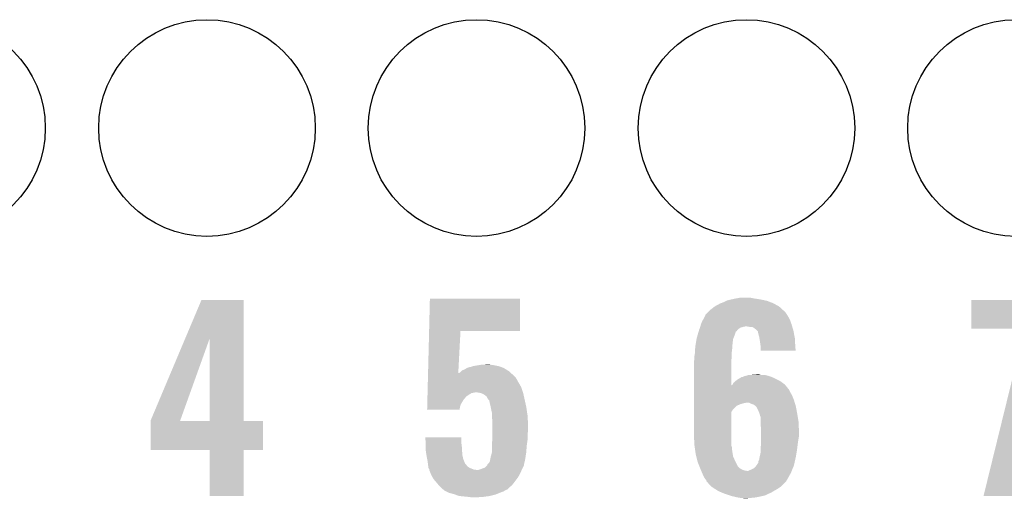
# Model space of a CAD drawing. Extents: x -0.05 to 0.95, y -0.15 to 1.54.
# Tile 19 of 33: x 0.38 to 0.6, y 0.83 to 0.94. Entities that reach past the tile are written whole.
import ezdxf

# ---------------------------------------------------------------- set-up
doc = ezdxf.new("R2010")
doc.units = 0
doc.layers.get('0').update_dxf_attribs({"linetype": 'CONTINUOUS'})
doc.layers.add('PRESSURE_25_CLICK_V100A_GTO', color=14, linetype='CONTINUOUS')
doc.layers.add('PRESSURE_25_CLICK_V100A_GTS', color=12, linetype='CONTINUOUS')

# ---------------------------------------------------------------- blocks, each defined once
blk = doc.blocks.new('ROUND_39')
blk.add_circle((0, 0), 0.0237)

msp = doc.modelspace()

# ---------------------------------------------------------------- linework, layer by layer
at = {"layer": 'PRESSURE_25_CLICK_V100A_GTO'}
for points in [[(0.41575, 0.8674), (0.4193, 0.8758), (0.4285, 0.8674), (0.4285, 0.8758)], [(0.4193, 0.8758), (0.4193, 0.8758), (0.4285, 0.8758), (0.4193, 0.8758)], [(0.46913, 0.869), (0.4693, 0.8761), (0.489, 0.869), (0.489, 0.8761)], [(0.4693, 0.8761), (0.4693, 0.8761), (0.489, 0.8761), (0.4693, 0.8761)], [(0.53307, 0.8751), (0.5336, 0.8753), (0.5444, 0.8751), (0.54388, 0.8753)], [(0.5336, 0.8753), (0.5342, 0.8756), (0.54388, 0.8753), (0.5431, 0.8756)], [(0.5342, 0.8756), (0.5344, 0.8757), (0.5431, 0.8756), (0.54263, 0.8757)], [(0.5344, 0.8757), (0.5353, 0.8759), (0.54263, 0.8757), (0.5417, 0.8759)], [(0.5353, 0.8759), (0.5362, 0.8761), (0.5417, 0.8759), (0.5404, 0.8761)], [(0.5362, 0.8761), (0.5373, 0.8763), (0.5404, 0.8761), (0.5394, 0.8763)], [(0.5878, 0.8704), (0.5878, 0.8758), (0.6075, 0.8704), (0.6075, 0.8758)], [(0.5878, 0.8758), (0.5878, 0.8758), (0.6075, 0.8758), (0.5878, 0.8758)], [(0.5296, 0.8725), (0.5301, 0.873), (0.54753, 0.8725), (0.5472, 0.873)], [(0.5301, 0.873), (0.5306, 0.8735), (0.5472, 0.873), (0.5467, 0.8735)], [(0.5306, 0.8735), (0.5308, 0.8737), (0.5467, 0.8735), (0.54648, 0.8737)], [(0.5308, 0.8737), (0.5317, 0.8744), (0.54648, 0.8737), (0.5457, 0.8744)], [(0.5317, 0.8744), (0.5328, 0.875), (0.5457, 0.8744), (0.54459, 0.875)], [(0.5328, 0.875), (0.53307, 0.8751), (0.54459, 0.875), (0.5444, 0.8751)], [(0.52863, 0.8704), (0.5288, 0.8709), (0.5485, 0.8704), (0.54832, 0.8709)], [(0.5288, 0.8709), (0.52912, 0.8715), (0.54832, 0.8709), (0.5481, 0.8715)], [(0.52912, 0.8715), (0.5296, 0.8724), (0.5481, 0.8715), (0.5476, 0.8724)], [(0.5296, 0.8724), (0.5296, 0.8725), (0.5476, 0.8724), (0.54753, 0.8725)], [(0.4689, 0.8598), (0.46913, 0.869), (0.47551, 0.8598), (0.476, 0.869)], [(0.46913, 0.869), (0.46913, 0.869), (0.476, 0.869), (0.489, 0.869)], [(0.52796, 0.8683), (0.52814, 0.8689), (0.5361, 0.8683), (0.5363, 0.8689)], [(0.52814, 0.8689), (0.52817, 0.869), (0.5363, 0.8689), (0.5365, 0.869)], [(0.52817, 0.869), (0.5282, 0.8691), (0.5365, 0.869), (0.53655, 0.8691)], [(0.5282, 0.8691), (0.52823, 0.8692), (0.53655, 0.8691), (0.5366, 0.8692)], [(0.52823, 0.8692), (0.5284, 0.8697), (0.5366, 0.8692), (0.5372, 0.8697)], [(0.5284, 0.8697), (0.52847, 0.8699), (0.5372, 0.8697), (0.5379, 0.8699)], [(0.52847, 0.8699), (0.5285, 0.87), (0.5379, 0.8699), (0.5384, 0.87)], [(0.5285, 0.87), (0.52863, 0.8704), (0.54861, 0.87), (0.5485, 0.8704)], [(0.5393, 0.8699), (0.5387, 0.87), (0.54864, 0.8699), (0.54861, 0.87)], [(0.5402, 0.8697), (0.5398, 0.8699), (0.5487, 0.8697), (0.54864, 0.8699)], [(0.5406, 0.8694), (0.5402, 0.8697), (0.54879, 0.8694), (0.5487, 0.8697)], [(0.541, 0.869), (0.5406, 0.8694), (0.5489, 0.869), (0.54879, 0.8694)], [(0.5411, 0.8689), (0.541, 0.869), (0.54892, 0.8689), (0.5489, 0.869)], [(0.5412, 0.8684), (0.5411, 0.8689), (0.54901, 0.8684), (0.54892, 0.8689)], [(0.5878, 0.8695), (0.5878, 0.8704), (0.60728, 0.8695), (0.6075, 0.8704)], [(0.5905, 0.8329), (0.5995, 0.8695), (0.5984, 0.8329), (0.60728, 0.8695)], [(0.4082, 0.8495), (0.41575, 0.8674), (0.41467, 0.8495), (0.4211, 0.8674)], [(0.4211, 0.8493), (0.4211, 0.8674), (0.4285, 0.8493), (0.4285, 0.8674)], [(0.52752, 0.8663), (0.52757, 0.8666), (0.5356, 0.8663), (0.5356, 0.8666)], [(0.52757, 0.8666), (0.52768, 0.8673), (0.5356, 0.8666), (0.5357, 0.8673)], [(0.52768, 0.8673), (0.5277, 0.8674), (0.5357, 0.8673), (0.53574, 0.8674)], [(0.5277, 0.8674), (0.52796, 0.8683), (0.53574, 0.8674), (0.5361, 0.8683)], [(0.5414, 0.8677), (0.5412, 0.8684), (0.54914, 0.8677), (0.54901, 0.8684)], [(0.54145, 0.8674), (0.5414, 0.8677), (0.5492, 0.8674), (0.54914, 0.8677)], [(0.5416, 0.8664), (0.54145, 0.8674), (0.54925, 0.8664), (0.5492, 0.8674)], [(0.5273, 0.864), (0.52733, 0.8645), (0.5354, 0.864), (0.5354, 0.8645)], [(0.52733, 0.8645), (0.52738, 0.8653), (0.5354, 0.8645), (0.5355, 0.8653)], [(0.52738, 0.8653), (0.5274, 0.8656), (0.5355, 0.8653), (0.5355, 0.8656)], [(0.5274, 0.8656), (0.52745, 0.8659), (0.5355, 0.8656), (0.5355, 0.8659)], [(0.52745, 0.8659), (0.52752, 0.8663), (0.5355, 0.8659), (0.5356, 0.8663)], [(0.5417, 0.8657), (0.5416, 0.8664), (0.54929, 0.8657), (0.54925, 0.8664)], [(0.5417, 0.8654), (0.5417, 0.8657), (0.5493, 0.8654), (0.54929, 0.8657)], [(0.5417, 0.8647), (0.5417, 0.8654), (0.5494, 0.8647), (0.5493, 0.8654)], [(0.5271, 0.8623), (0.52716, 0.8626), (0.5353, 0.8623), (0.5353, 0.8626)], [(0.5271, 0.8571), (0.5271, 0.8623), (0.5353, 0.8571), (0.5353, 0.8623)], [(0.52716, 0.8626), (0.5272, 0.8628), (0.5353, 0.8626), (0.53532, 0.8628)], [(0.5272, 0.8634), (0.52723, 0.8636), (0.53538, 0.8634), (0.5354, 0.8636)], [(0.5272, 0.8628), (0.5272, 0.8634), (0.53532, 0.8628), (0.53538, 0.8634)], [(0.52723, 0.8636), (0.5273, 0.864), (0.5354, 0.8636), (0.5354, 0.864)], [(0.4757, 0.8598), (0.4761, 0.8601), (0.48704, 0.8598), (0.48671, 0.8601)], [(0.4761, 0.8601), (0.4762, 0.8602), (0.48671, 0.8601), (0.4866, 0.8602)], [(0.4762, 0.8602), (0.4764, 0.8604), (0.4866, 0.8602), (0.48629, 0.8604)], [(0.4764, 0.8604), (0.4769, 0.8606), (0.48629, 0.8604), (0.48597, 0.8606)], [(0.4769, 0.8606), (0.4774, 0.8609), (0.48597, 0.8606), (0.4855, 0.8609)], [(0.4774, 0.8609), (0.478, 0.8611), (0.4855, 0.8609), (0.48495, 0.8611)], [(0.4781, 0.8611), (0.4787, 0.8613), (0.48495, 0.8611), (0.4844, 0.8613)], [(0.4787, 0.8613), (0.4792, 0.8614), (0.4844, 0.8613), (0.4839, 0.8614)], [(0.4792, 0.8614), (0.4798, 0.8615), (0.4839, 0.8614), (0.4834, 0.8615)], [(0.4798, 0.8615), (0.4804, 0.8616), (0.4834, 0.8615), (0.4827, 0.8616)], [(0.4804, 0.8616), (0.4819, 0.8617), (0.4827, 0.8616), (0.4824, 0.8617)], [(0.4819, 0.8617), (0.4819, 0.8617), (0.4824, 0.8617), (0.4819, 0.8617)], [(0.46884, 0.8574), (0.46885, 0.8579), (0.4889, 0.8574), (0.4886, 0.8579)], [(0.46885, 0.8579), (0.46886, 0.8581), (0.4886, 0.8579), (0.4885, 0.8581)], [(0.46886, 0.8581), (0.46887, 0.8588), (0.4885, 0.8581), (0.4881, 0.8588)], [(0.46887, 0.8588), (0.46889, 0.8593), (0.4881, 0.8588), (0.4876, 0.8593)], [(0.46889, 0.8593), (0.4689, 0.8597), (0.4876, 0.8593), (0.48715, 0.8597)], [(0.4689, 0.8597), (0.4689, 0.8598), (0.4755, 0.8597), (0.4757, 0.8598)], [(0.4755, 0.8597), (0.47551, 0.8598), (0.48715, 0.8597), (0.48704, 0.8598)], [(0.5358, 0.8577), (0.53627, 0.8581), (0.54645, 0.8577), (0.5459, 0.8581)], [(0.53627, 0.8581), (0.5365, 0.8583), (0.5459, 0.8581), (0.5455, 0.8583)], [(0.5365, 0.8583), (0.53717, 0.8587), (0.5455, 0.8583), (0.5447, 0.8587)], [(0.53717, 0.8587), (0.5375, 0.8589), (0.5447, 0.8587), (0.5442, 0.8589)], [(0.5377, 0.8589), (0.5381, 0.8591), (0.5442, 0.8589), (0.5437, 0.8591)], [(0.5381, 0.8591), (0.5385, 0.8592), (0.5437, 0.8591), (0.54333, 0.8592)], [(0.5385, 0.8592), (0.5391, 0.8594), (0.54333, 0.8592), (0.5426, 0.8594)], [(0.5397, 0.8594), (0.541, 0.8595), (0.5417, 0.8594), (0.5414, 0.8595)], [(0.541, 0.8595), (0.541, 0.8595), (0.5414, 0.8595), (0.541, 0.8595)], [(0.46879, 0.8556), (0.46882, 0.8567), (0.48967, 0.8556), (0.4893, 0.8567)], [(0.46882, 0.8567), (0.46884, 0.8574), (0.4893, 0.8567), (0.4889, 0.8574)], [(0.5271, 0.8562), (0.5271, 0.8571), (0.5479, 0.8562), (0.54716, 0.8571)], [(0.5271, 0.8556), (0.5271, 0.8562), (0.5482, 0.8556), (0.5479, 0.8562)], [(0.5353, 0.8571), (0.5355, 0.8572), (0.54716, 0.8571), (0.54708, 0.8572)], [(0.5355, 0.8572), (0.53556, 0.8573), (0.54708, 0.8572), (0.547, 0.8573)], [(0.53556, 0.8573), (0.5358, 0.8577), (0.547, 0.8573), (0.54645, 0.8577)], [(0.46873, 0.853), (0.46875, 0.854), (0.4761, 0.853), (0.4767, 0.854)], [(0.46875, 0.854), (0.46877, 0.8547), (0.4767, 0.854), (0.4773, 0.8547)], [(0.46877, 0.8547), (0.46878, 0.8551), (0.4773, 0.8547), (0.4779, 0.8551)], [(0.46878, 0.8551), (0.46879, 0.8554), (0.4779, 0.8551), (0.4784, 0.8554)], [(0.46879, 0.8555), (0.46879, 0.8556), (0.4789, 0.8555), (0.4793, 0.8556)], [(0.46879, 0.8554), (0.46879, 0.8555), (0.4784, 0.8554), (0.4789, 0.8555)], [(0.4801, 0.8555), (0.4794, 0.8556), (0.4897, 0.8555), (0.48967, 0.8556)], [(0.4808, 0.8553), (0.4801, 0.8555), (0.48975, 0.8553), (0.4897, 0.8555)], [(0.4813, 0.855), (0.4808, 0.8553), (0.48982, 0.855), (0.48975, 0.8553)], [(0.4817, 0.8547), (0.4813, 0.855), (0.48988, 0.8547), (0.48982, 0.855)], [(0.4819, 0.8543), (0.4817, 0.8547), (0.48998, 0.8543), (0.48988, 0.8547)], [(0.48197, 0.8542), (0.4819, 0.8543), (0.49, 0.8542), (0.48998, 0.8543)], [(0.4821, 0.854), (0.48197, 0.8542), (0.49004, 0.854), (0.49, 0.8542)], [(0.4823, 0.8538), (0.4821, 0.854), (0.49009, 0.8538), (0.49004, 0.854)], [(0.4823, 0.8537), (0.4823, 0.8538), (0.49011, 0.8537), (0.49009, 0.8538)], [(0.4825, 0.8529), (0.4823, 0.8537), (0.49029, 0.8529), (0.49011, 0.8537)], [(0.5271, 0.8549), (0.5271, 0.8556), (0.5486, 0.8549), (0.5482, 0.8556)], [(0.5271, 0.8539), (0.5271, 0.8549), (0.549, 0.8539), (0.5486, 0.8549)], [(0.5271, 0.8533), (0.5271, 0.8539), (0.54918, 0.8533), (0.549, 0.8539)], [(0.4687, 0.8518), (0.46871, 0.8524), (0.4758, 0.8518), (0.4759, 0.8524)], [(0.46871, 0.8524), (0.46873, 0.853), (0.4759, 0.8524), (0.4761, 0.853)], [(0.4826, 0.8524), (0.4825, 0.8529), (0.4904, 0.8524), (0.49029, 0.8529)], [(0.4827, 0.8519), (0.4826, 0.8524), (0.49047, 0.8519), (0.4904, 0.8524)], [(0.4829, 0.851), (0.4827, 0.8519), (0.49061, 0.851), (0.49047, 0.8519)], [(0.5271, 0.8532), (0.5271, 0.8533), (0.538, 0.8532), (0.5385, 0.8533)], [(0.5271, 0.853), (0.5271, 0.8532), (0.5373, 0.853), (0.538, 0.8532)], [(0.5271, 0.8527), (0.5271, 0.853), (0.5366, 0.8527), (0.5373, 0.853)], [(0.5271, 0.8526), (0.5271, 0.8527), (0.5364, 0.8526), (0.5366, 0.8527)], [(0.5271, 0.8519), (0.5271, 0.8526), (0.5357, 0.8519), (0.5364, 0.8526)], [(0.5271, 0.8513), (0.5271, 0.8519), (0.5353, 0.8513), (0.5357, 0.8519)], [(0.5396, 0.8531), (0.5392, 0.8533), (0.54925, 0.8531), (0.54918, 0.8533)], [(0.5402, 0.8529), (0.5396, 0.8531), (0.54931, 0.8529), (0.54925, 0.8531)], [(0.54058, 0.8526), (0.5402, 0.8529), (0.5494, 0.8526), (0.54931, 0.8529)], [(0.5407, 0.8525), (0.54058, 0.8526), (0.54942, 0.8525), (0.5494, 0.8526)], [(0.5408, 0.8524), (0.5407, 0.8525), (0.54944, 0.8524), (0.54942, 0.8525)], [(0.5412, 0.8516), (0.5408, 0.8524), (0.54959, 0.8516), (0.54944, 0.8524)], [(0.54143, 0.851), (0.5412, 0.8516), (0.5497, 0.851), (0.54959, 0.8516)], [(0.4082, 0.8493), (0.4082, 0.8495), (0.4146, 0.8493), (0.41467, 0.8495)], [(0.4082, 0.843), (0.4082, 0.8493), (0.4328, 0.843), (0.4328, 0.8493)], [(0.4082, 0.8493), (0.4082, 0.8493), (0.4328, 0.8493), (0.4285, 0.8493)], [(0.4082, 0.8493), (0.4082, 0.8493), (0.4211, 0.8493), (0.4146, 0.8493)], [(0.4829, 0.8504), (0.4829, 0.851), (0.4907, 0.8504), (0.49061, 0.851)], [(0.4829, 0.85), (0.4829, 0.8504), (0.49072, 0.85), (0.4907, 0.8504)], [(0.483, 0.8492), (0.4829, 0.85), (0.49075, 0.8492), (0.49072, 0.85)], [(0.5271, 0.8464), (0.5271, 0.8513), (0.5353, 0.8464), (0.5353, 0.8513)], [(0.5415, 0.8508), (0.54143, 0.851), (0.54973, 0.8508), (0.5497, 0.851)], [(0.5416, 0.8504), (0.5415, 0.8508), (0.5498, 0.8504), (0.54973, 0.8508)], [(0.5417, 0.8502), (0.5416, 0.8504), (0.54983, 0.8502), (0.5498, 0.8504)], [(0.5417, 0.8492), (0.5417, 0.8502), (0.55, 0.8492), (0.54983, 0.8502)], [(0.483, 0.8482), (0.483, 0.8492), (0.4908, 0.8482), (0.49075, 0.8492)], [(0.483, 0.8474), (0.483, 0.8482), (0.4908, 0.8474), (0.4908, 0.8482)], [(0.483, 0.8464), (0.483, 0.8474), (0.4907, 0.8464), (0.4908, 0.8474)], [(0.5417, 0.8487), (0.5417, 0.8492), (0.55002, 0.8487), (0.55, 0.8492)], [(0.5418, 0.8474), (0.5417, 0.8487), (0.55009, 0.8474), (0.55002, 0.8487)], [(0.5418, 0.8472), (0.5418, 0.8474), (0.5501, 0.8472), (0.55009, 0.8474)], [(0.5418, 0.846), (0.5418, 0.8472), (0.5501, 0.846), (0.5501, 0.8472)], [(0.46838, 0.8444), (0.4683, 0.8457), (0.4762, 0.8444), (0.4762, 0.8457)], [(0.4683, 0.8457), (0.4683, 0.8457), (0.4762, 0.8457), (0.4683, 0.8457)], [(0.4829, 0.8446), (0.48298, 0.8453), (0.4906, 0.8446), (0.4907, 0.8453)], [(0.48298, 0.8453), (0.483, 0.8455), (0.4907, 0.8453), (0.4907, 0.8455)], [(0.483, 0.8455), (0.483, 0.8464), (0.4907, 0.8455), (0.4907, 0.8464)], [(0.5272, 0.8441), (0.5271, 0.8464), (0.5353, 0.8441), (0.5353, 0.8464)], [(0.5418, 0.8448), (0.5418, 0.846), (0.5499, 0.8448), (0.5501, 0.846)], [(0.4211, 0.8329), (0.4211, 0.843), (0.4285, 0.8329), (0.4285, 0.843)], [(0.4211, 0.843), (0.4211, 0.843), (0.4285, 0.843), (0.4328, 0.843)], [(0.4684, 0.8441), (0.46838, 0.8444), (0.47624, 0.8441), (0.4762, 0.8444)], [(0.4684, 0.8436), (0.4684, 0.8441), (0.4763, 0.8436), (0.47624, 0.8441)], [(0.4684, 0.8428), (0.4684, 0.8436), (0.47635, 0.8428), (0.4763, 0.8436)], [(0.4829, 0.8439), (0.4829, 0.8446), (0.4905, 0.8439), (0.4906, 0.8446)], [(0.4829, 0.8425), (0.4829, 0.8439), (0.4904, 0.8425), (0.4905, 0.8439)], [(0.52723, 0.8439), (0.5272, 0.8441), (0.5353, 0.8439), (0.5353, 0.8441)], [(0.52727, 0.8436), (0.52723, 0.8439), (0.5354, 0.8436), (0.5353, 0.8439)], [(0.52741, 0.8426), (0.52727, 0.8436), (0.5355, 0.8426), (0.5354, 0.8436)], [(0.5417, 0.8433), (0.5418, 0.8444), (0.54971, 0.8433), (0.54985, 0.8444)], [(0.5417, 0.8432), (0.5417, 0.8433), (0.5497, 0.8432), (0.54971, 0.8433)], [(0.5417, 0.8424), (0.5417, 0.8432), (0.54957, 0.8424), (0.5497, 0.8432)], [(0.5418, 0.8444), (0.5418, 0.8448), (0.54985, 0.8444), (0.5499, 0.8448)], [(0.46854, 0.8419), (0.4684, 0.8428), (0.4764, 0.8419), (0.47635, 0.8428)], [(0.4686, 0.8415), (0.46854, 0.8419), (0.47649, 0.8415), (0.4764, 0.8419)], [(0.4687, 0.841), (0.4686, 0.8415), (0.4766, 0.841), (0.47649, 0.8415)], [(0.4688, 0.8405), (0.4687, 0.841), (0.47681, 0.8405), (0.4766, 0.841)], [(0.4824, 0.8404), (0.48254, 0.8411), (0.49004, 0.8404), (0.4902, 0.8411)], [(0.48254, 0.8411), (0.4826, 0.8414), (0.4902, 0.8411), (0.49024, 0.8414)], [(0.4826, 0.8414), (0.4829, 0.8425), (0.49024, 0.8414), (0.4904, 0.8425)], [(0.5275, 0.842), (0.52741, 0.8426), (0.53561, 0.842), (0.5355, 0.8426)], [(0.52763, 0.8415), (0.5275, 0.842), (0.5357, 0.8415), (0.53561, 0.842)], [(0.5279, 0.8404), (0.52763, 0.8415), (0.5362, 0.8404), (0.5357, 0.8415)], [(0.5412, 0.8405), (0.5414, 0.8409), (0.5492, 0.8405), (0.54929, 0.8409)], [(0.5414, 0.8409), (0.54148, 0.8414), (0.54929, 0.8409), (0.5494, 0.8414)], [(0.54148, 0.8414), (0.5415, 0.8415), (0.5494, 0.8414), (0.54942, 0.8415)], [(0.5415, 0.8415), (0.5417, 0.8424), (0.54942, 0.8415), (0.54957, 0.8424)], [(0.46882, 0.8403), (0.4688, 0.8405), (0.4769, 0.8403), (0.47681, 0.8405)], [(0.46884, 0.8402), (0.46882, 0.8403), (0.4769, 0.8402), (0.4769, 0.8403)], [(0.46886, 0.84), (0.46884, 0.8402), (0.477, 0.84), (0.4769, 0.8402)], [(0.46889, 0.8398), (0.46886, 0.84), (0.4772, 0.8398), (0.477, 0.84)], [(0.4689, 0.8397), (0.46889, 0.8398), (0.47728, 0.8397), (0.4772, 0.8398)], [(0.46894, 0.8394), (0.4689, 0.8397), (0.4775, 0.8394), (0.47728, 0.8397)], [(0.46899, 0.8391), (0.46894, 0.8394), (0.4779, 0.8391), (0.4775, 0.8394)], [(0.469, 0.839), (0.46899, 0.8391), (0.47815, 0.839), (0.4779, 0.8391)], [(0.4692, 0.8387), (0.469, 0.839), (0.4789, 0.8387), (0.47815, 0.839)], [(0.4692, 0.8386), (0.4692, 0.8387), (0.4796, 0.8386), (0.4789, 0.8387)], [(0.4692, 0.8385), (0.4692, 0.8386), (0.48936, 0.8385), (0.4894, 0.8386)], [(0.46944, 0.8379), (0.4692, 0.8385), (0.4891, 0.8379), (0.48936, 0.8385)], [(0.4799, 0.8386), (0.4805, 0.8388), (0.4894, 0.8386), (0.4895, 0.8388)], [(0.4805, 0.8388), (0.4813, 0.8391), (0.4895, 0.8388), (0.48965, 0.8391)], [(0.4813, 0.8391), (0.4818, 0.8396), (0.48965, 0.8391), (0.4899, 0.8396)], [(0.4818, 0.8396), (0.4819, 0.8397), (0.4899, 0.8396), (0.4899, 0.8397)], [(0.4819, 0.8398), (0.4822, 0.8401), (0.4899, 0.8398), (0.48997, 0.8401)], [(0.4819, 0.8397), (0.4819, 0.8398), (0.4899, 0.8397), (0.4899, 0.8398)], [(0.4822, 0.8401), (0.4824, 0.8404), (0.48997, 0.8401), (0.49004, 0.8404)], [(0.5283, 0.8394), (0.5279, 0.8404), (0.5367, 0.8394), (0.5362, 0.8404)], [(0.52846, 0.839), (0.5283, 0.8394), (0.5371, 0.839), (0.5367, 0.8394)], [(0.5285, 0.8389), (0.52846, 0.839), (0.53727, 0.8389), (0.5371, 0.839)], [(0.52858, 0.8387), (0.5285, 0.8389), (0.5376, 0.8387), (0.53727, 0.8389)], [(0.52867, 0.8385), (0.52858, 0.8387), (0.5381, 0.8385), (0.5376, 0.8387)], [(0.52871, 0.8384), (0.52867, 0.8385), (0.5387, 0.8384), (0.5381, 0.8385)], [(0.539, 0.8384), (0.5392, 0.8385), (0.54851, 0.8384), (0.54855, 0.8385)], [(0.5392, 0.8385), (0.5397, 0.8387), (0.54855, 0.8385), (0.54863, 0.8387)], [(0.5397, 0.8387), (0.5401, 0.8389), (0.54863, 0.8387), (0.54871, 0.8389)], [(0.5401, 0.8389), (0.5405, 0.8392), (0.54871, 0.8389), (0.54884, 0.8392)], [(0.5405, 0.8392), (0.5408, 0.8396), (0.54884, 0.8392), (0.549, 0.8396)], [(0.5408, 0.8396), (0.5412, 0.8402), (0.549, 0.8396), (0.54913, 0.8402)], [(0.5412, 0.8402), (0.5412, 0.8405), (0.54913, 0.8402), (0.5492, 0.8405)], [(0.4696, 0.8375), (0.46944, 0.8379), (0.48888, 0.8375), (0.4891, 0.8379)], [(0.46988, 0.837), (0.4696, 0.8375), (0.4886, 0.837), (0.48888, 0.8375)], [(0.4701, 0.8366), (0.46988, 0.837), (0.4883, 0.8366), (0.4886, 0.837)], [(0.47044, 0.8362), (0.4701, 0.8366), (0.488, 0.8362), (0.4883, 0.8366)], [(0.52892, 0.8379), (0.52871, 0.8384), (0.5483, 0.8379), (0.54851, 0.8384)], [(0.529, 0.8377), (0.52892, 0.8379), (0.54819, 0.8377), (0.5483, 0.8379)], [(0.5294, 0.8369), (0.529, 0.8377), (0.54774, 0.8369), (0.54819, 0.8377)], [(0.5296, 0.8366), (0.5294, 0.8369), (0.54757, 0.8366), (0.54774, 0.8369)], [(0.5298, 0.8364), (0.5296, 0.8366), (0.54746, 0.8364), (0.54757, 0.8366)], [(0.5298, 0.8363), (0.5298, 0.8364), (0.5474, 0.8363), (0.54746, 0.8364)], [(0.4707, 0.8359), (0.47044, 0.8362), (0.48777, 0.8359), (0.488, 0.8362)], [(0.4712, 0.8353), (0.4707, 0.8359), (0.4873, 0.8353), (0.48777, 0.8359)], [(0.472, 0.8345), (0.4712, 0.8353), (0.4864, 0.8345), (0.4873, 0.8353)], [(0.4721, 0.8344), (0.472, 0.8345), (0.4864, 0.8344), (0.4864, 0.8345)], [(0.4724, 0.8342), (0.4721, 0.8344), (0.4859, 0.8342), (0.4864, 0.8344)], [(0.4725, 0.8341), (0.4724, 0.8342), (0.48573, 0.8341), (0.4859, 0.8342)], [(0.5298, 0.8362), (0.5298, 0.8363), (0.54735, 0.8362), (0.5474, 0.8363)], [(0.52989, 0.8361), (0.5298, 0.8362), (0.5473, 0.8361), (0.54735, 0.8362)], [(0.5304, 0.8355), (0.52989, 0.8361), (0.5467, 0.8355), (0.5473, 0.8361)], [(0.5309, 0.835), (0.5304, 0.8355), (0.5462, 0.835), (0.5467, 0.8355)], [(0.531, 0.8349), (0.5309, 0.835), (0.54605, 0.8349), (0.5462, 0.835)], [(0.53178, 0.8344), (0.531, 0.8349), (0.5453, 0.8344), (0.54605, 0.8349)], [(0.5324, 0.834), (0.53178, 0.8344), (0.54461, 0.834), (0.5453, 0.8344)], [(0.4729, 0.8339), (0.4725, 0.8341), (0.4854, 0.8339), (0.48573, 0.8341)], [(0.4735, 0.8336), (0.4729, 0.8339), (0.4846, 0.8336), (0.4854, 0.8339)], [(0.4746, 0.8333), (0.4735, 0.8336), (0.48385, 0.8333), (0.4846, 0.8336)], [(0.47487, 0.8332), (0.4746, 0.8333), (0.4836, 0.8332), (0.48385, 0.8333)], [(0.4757, 0.8329), (0.47487, 0.8332), (0.4824, 0.8329), (0.4836, 0.8332)], [(0.4768, 0.8328), (0.4757, 0.8329), (0.48165, 0.8328), (0.4824, 0.8329)], [(0.4778, 0.8327), (0.4768, 0.8328), (0.4809, 0.8327), (0.48165, 0.8328)], [(0.4785, 0.8326), (0.4778, 0.8327), (0.4793, 0.8326), (0.4809, 0.8327)], [(0.5331, 0.8337), (0.5324, 0.834), (0.5441, 0.8337), (0.54461, 0.834)], [(0.5338, 0.8334), (0.5331, 0.8337), (0.54346, 0.8334), (0.5441, 0.8337)], [(0.535, 0.833), (0.5338, 0.8334), (0.5426, 0.833), (0.54346, 0.8334)], [(0.5353, 0.8329), (0.535, 0.833), (0.54212, 0.8329), (0.5426, 0.833)], [(0.5366, 0.8326), (0.5353, 0.8329), (0.5407, 0.8326), (0.54212, 0.8329)], [(0.5372, 0.8325), (0.5366, 0.8326), (0.5397, 0.8325), (0.5407, 0.8326)], [(0.538, 0.8324), (0.5376, 0.8325), (0.5386, 0.8324), (0.5397, 0.8325)]]:
    msp.add_solid(points, dxfattribs=at)

# ---------------------------------------------------------------- block references
at = {"layer": 'PRESSURE_25_CLICK_V100A_GTS'}
for p in [(0.3614, 0.9134), (0.4205, 0.9134), (0.4795, 0.9134), (0.5386, 0.9134), (0.5976, 0.9134)]:
    msp.add_blockref('ROUND_39', p, dxfattribs=at)

doc.saveas('drawing.dxf')
